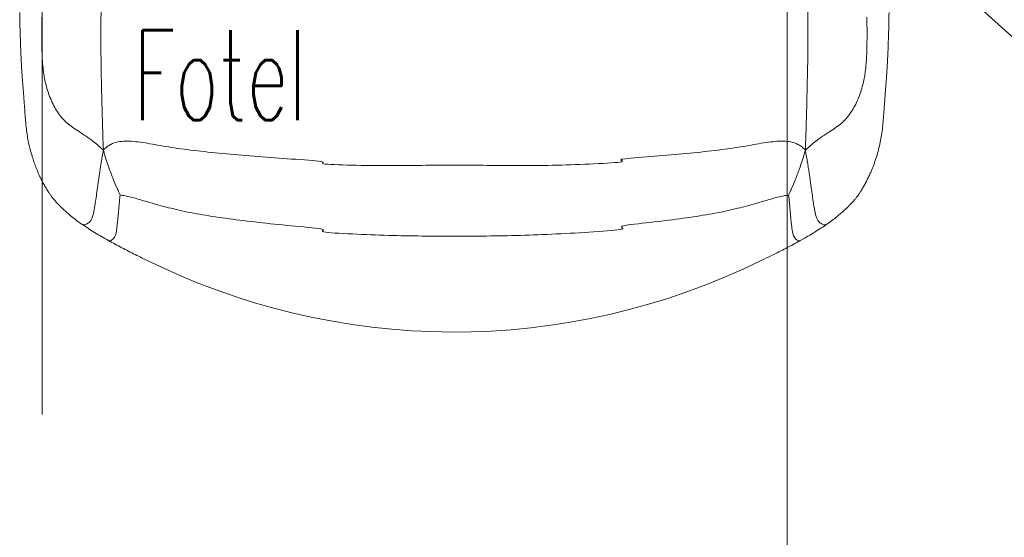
# Model space of a CAD drawing. Header units: millimetres. Extents: x -2074 to 12588, y -3630 to 101167.
# Tile 46 of 256: x 2688 to 2754, y -1567 to -1533. Entities that reach past the tile are written whole.
import ezdxf

# ---------------------------------------------------------------- set-up
doc = ezdxf.new("R2010")
doc.units = ezdxf.units.MM
doc.linetypes.add('ACAD_ISO10W100', pattern=[18, 12, -3, 0, -3])
doc.linetypes.add('DASHED', pattern=[19.05, 12.7, -6.35])
for name, color, linetype, lineweight in [('SelinAr_BUD_osie', 8, 'ACAD_ISO10W100', 18), ('SelinAr_BUD_posadzka', 7, 'Continuous', 20), ('SelinAr_WYP_instalacje elektryczne', 8, 'Continuous', 18), ('SelinAr_WYP_meble', 8, 'Continuous', 18)]:
    doc.layers.add(name, color=color, linetype=linetype, lineweight=lineweight)
doc.styles.add('JACEK_07', font='SIMPLEX.SHX', dxfattribs={"width": 0.7})

# ---------------------------------------------------------------- blocks, each defined once
blk = doc.blocks.new('*U390')
at = {"ltscale": 4}
blk.add_line((0, 50), (0, -1730), dxfattribs=at)
blk = doc.blocks.new('*U458')
at = {"linetype": 'Continuous', "lineweight": 15}
blk.add_arc((-0.008, -14.614), 46.386, 243.28113, 296.24313, dxfattribs=at)
for points, knots in [([(-22.268, -19.19), (-22.347, -19.75), (-22.511, -20.902), (-22.664, -22.269), (-22.765, -23.515), (-22.854, -24.882), (-22.949, -26.361), (-23.067, -27.945), (-23.196, -29.606), (-23.321, -31.313), (-23.42, -33.028), (-23.472, -34.708), (-23.503, -36.346), (-23.54, -37.931), (-23.572, -39.475), (-23.591, -40.991), (-23.579, -42.898), (-23.531, -45.165), (-23.483, -46.914), (-23.451, -47.959), (-23.43, -48.517), (-23.416, -48.869)], [0, 0, 0, 0, 1, 2, 3, 4, 5, 6, 7, 8, 9, 10, 11, 12, 13, 14, 15, 16, 16.5, 16.75, 17, 17, 17, 17]), ([(22.268, -19.19), (22.347, -19.75), (22.511, -20.902), (22.664, -22.269), (22.765, -23.515), (22.854, -24.882), (22.949, -26.361), (23.067, -27.945), (23.196, -29.606), (23.321, -31.313), (23.42, -33.028), (23.472, -34.708), (23.503, -36.346), (23.54, -37.931), (23.572, -39.475), (23.591, -40.991), (23.579, -42.898), (23.531, -45.165), (23.483, -46.914), (23.451, -47.959), (23.43, -48.517), (23.416, -48.869)], [0, 0, 0, 0, 1, 2, 3, 4, 5, 6, 7, 8, 9, 10, 11, 12, 13, 14, 15, 16, 16.5, 16.75, 17, 17, 17, 17]), ([(-29, -39.702), (-28.995, -39.966), (-28.986, -40.455), (-28.968, -41.136), (-28.949, -41.717), (-28.931, -42.211), (-28.913, -42.633), (-28.893, -43.03), (-28.873, -43.394), (-28.853, -43.714), (-28.836, -43.952), (-28.822, -44.143), (-28.808, -44.321), (-28.793, -44.508), (-28.767, -44.835), (-28.727, -45.31), (-28.685, -45.881), (-28.647, -46.428), (-28.609, -46.953), (-28.559, -47.47), (-28.49, -47.941), (-28.409, -48.362), (-28.323, -48.732), (-28.24, -49.047), (-28.153, -49.343), (-28.054, -49.651), (-27.93, -49.996), (-27.779, -50.366), (-27.61, -50.725), (-27.44, -51.052), (-27.303, -51.3), (-27.193, -51.487), (-27.104, -51.633), (-27.005, -51.783), (-26.892, -51.941), (-26.773, -52.095), (-26.646, -52.246), (-26.508, -52.4), (-26.34, -52.576), (-26.137, -52.773), (-25.9, -52.992), (-25.619, -53.234), (-25.278, -53.507), (-24.998, -53.707), (-24.851, -53.812)], [0, 0, 0, 0, 0.0312885, 0.0580264, 0.0809339, 0.1006032, 0.1175231, 0.1320687, 0.1493557, 0.1627385, 0.172443, 0.1797448, 0.1875154, 0.1958769, 0.2048284, 0.2322145, 0.2633332, 0.289519, 0.3182081, 0.3507099, 0.3848495, 0.4191104, 0.4515483, 0.4805616, 0.5048615, 0.5346048, 0.5700145, 0.6102406, 0.6529452, 0.6907088, 0.7227115, 0.7394767, 0.755999, 0.7730827, 0.7907976, 0.8099502, 0.8248672, 0.8424098, 0.862523, 0.8851028, 0.9099797, 0.937085, 0.9668185, 1, 1, 1, 1]), ([(-23.416, -48.869), (-23.525, -48.77), (-23.677, -48.635), (-23.927, -48.425), (-24.286, -48.142), (-24.69, -47.857), (-25.162, -47.558), (-25.585, -47.281), (-25.924, -47.004), (-26.211, -46.699), (-26.481, -46.338), (-26.725, -45.925), (-26.939, -45.462), (-27.116, -44.983), (-27.25, -44.521), (-27.346, -44.095), (-27.406, -43.724), (-27.445, -43.382), (-27.476, -43.044), (-27.5, -42.693), (-27.516, -42.311), (-27.526, -41.879), (-27.532, -41.376), (-27.532, -40.77), (-27.527, -40.277), (-27.523, -40)], [0, 0, 0, 0, 0.25, 0.5, 1, 2, 3, 4, 5, 6, 7, 8, 9, 10, 11, 12, 13, 14, 15, 16, 17, 18, 19, 20, 21, 21, 21, 21]), ([(27.523, -40), (27.527, -40.277), (27.532, -40.77), (27.532, -41.376), (27.527, -41.879), (27.516, -42.311), (27.5, -42.693), (27.476, -43.044), (27.445, -43.382), (27.406, -43.724), (27.346, -44.095), (27.25, -44.521), (27.116, -44.983), (26.939, -45.462), (26.725, -45.925), (26.481, -46.338), (26.211, -46.699), (25.924, -47.004), (25.585, -47.281), (25.162, -47.558), (24.69, -47.857), (24.286, -48.142), (23.927, -48.425), (23.677, -48.635), (23.525, -48.77), (23.416, -48.869)], [0, 0, 0, 0, 1, 2, 3, 4, 5, 6, 7, 8, 9, 10, 11, 12, 13, 14, 15, 16, 17, 18, 19, 20, 20.5, 20.75, 21, 21, 21, 21]), ([(24.851, -53.812), (24.993, -53.71), (25.262, -53.519), (25.586, -53.261), (25.848, -53.038), (26.062, -52.844), (26.237, -52.676), (26.381, -52.532), (26.501, -52.406), (26.623, -52.273), (26.742, -52.134), (26.858, -51.986), (26.968, -51.837), (27.081, -51.669), (27.208, -51.465), (27.346, -51.223), (27.49, -50.959), (27.628, -50.687), (27.748, -50.429), (27.851, -50.191), (27.939, -49.967), (28.022, -49.74), (28.122, -49.446), (28.236, -49.07), (28.356, -48.605), (28.459, -48.119), (28.539, -47.631), (28.595, -47.123), (28.636, -46.587), (28.676, -46.022), (28.72, -45.407), (28.763, -44.881), (28.798, -44.45), (28.825, -44.101), (28.856, -43.67), (28.883, -43.219), (28.907, -42.758), (28.928, -42.296), (28.948, -41.767), (28.967, -41.161), (28.986, -40.464), (28.995, -39.967), (29, -39.702)], [0, 0, 0, 0, 0.032059, 0.060161, 0.085054, 0.10708, 0.126226, 0.142346, 0.156428, 0.169516, 0.188022, 0.203974, 0.219152, 0.238072, 0.261659, 0.290109, 0.32277, 0.354053, 0.382911, 0.408527, 0.431123, 0.453671, 0.478255, 0.518461, 0.560347, 0.601066, 0.637845, 0.670763, 0.701924, 0.733106, 0.76373, 0.79383, 0.806007, 0.82116, 0.839438, 0.861055, 0.877606, 0.896194, 0.917209, 0.941134, 0.968519, 1, 1, 1, 1]), ([(23.416, -48.869), (23.316, -48.761), (23.154, -48.623), (22.845, -48.437), (22.294, -48.258), (21.422, -48.263), (20.184, -48.462), (18.71, -48.733), (16.953, -48.954), (14.977, -49.144), (12.843, -49.318), (10.587, -49.486), (11.742, -49.655), (9.32, -49.797), (6.831, -49.885), (4.402, -49.916), (2.155, -49.888), (0, -49.86), (-2.155, -49.888), (-4.402, -49.916), (-6.831, -49.885), (-9.32, -49.797), (-8.242, -49.655), (-10.587, -49.486), (-12.843, -49.318), (-14.977, -49.144), (-16.953, -48.954), (-18.71, -48.733), (-20.184, -48.462), (-21.422, -48.263), (-22.294, -48.258), (-22.845, -48.437), (-23.154, -48.623), (-23.316, -48.761), (-23.416, -48.869)], [0, 0, 0, 0, 0.25, 0.5, 1, 2, 3, 4, 5, 6, 7, 8, 9, 10, 11, 12, 13, 14, 15, 16, 17, 18, 19, 20, 21, 22, 23, 24, 25, 26, 27, 27.5, 27.75, 28, 28, 28, 28]), ([(-23.416, -48.869), (-23.443, -49.02), (-23.492, -49.292), (-23.558, -49.679), (-23.612, -50.022), (-23.662, -50.342), (-23.707, -50.645), (-23.748, -50.933), (-23.802, -51.313), (-23.865, -51.764), (-23.935, -52.257), (-23.996, -52.659), (-24.053, -52.971), (-24.107, -53.206), (-24.164, -53.395), (-24.237, -53.55), (-24.366, -53.702), (-24.51, -53.806), (-24.656, -53.854), (-24.749, -53.856), (-24.814, -53.838), (-24.842, -53.816), (-24.849, -53.81)], [0, 0, 0, 0, 0.084064, 0.152511, 0.214996, 0.273639, 0.329142, 0.38173, 0.431613, 0.537585, 0.627837, 0.70094, 0.757171, 0.79933, 0.830501, 0.863667, 0.890173, 0.938156, 0.959037, 0.977422, 0.994263, 1, 1, 1, 1]), ([(-23.416, -48.869), (-23.34, -49.144), (-23.221, -49.535), (-23.004, -50.176), (-22.754, -50.831), (-22.528, -51.363), (-22.376, -51.703), (-22.318, -51.832), (-22.302, -51.867)], [0, 0, 0, 0, 0.25, 0.5, 1, 1.5, 1.75, 2, 2, 2, 2]), ([(23.416, -48.869), (23.34, -49.144), (23.221, -49.535), (23.004, -50.176), (22.754, -50.831), (22.528, -51.363), (22.376, -51.703), (22.318, -51.832), (22.302, -51.867)], [0, 0, 0, 0, 0.25, 0.5, 1, 1.5, 1.75, 2, 2, 2, 2]), ([(24.849, -53.81), (24.842, -53.816), (24.814, -53.838), (24.749, -53.856), (24.656, -53.854), (24.51, -53.806), (24.366, -53.702), (24.237, -53.55), (24.164, -53.395), (24.107, -53.206), (24.053, -52.971), (23.996, -52.659), (23.935, -52.257), (23.865, -51.764), (23.802, -51.313), (23.748, -50.933), (23.707, -50.645), (23.662, -50.342), (23.612, -50.022), (23.558, -49.679), (23.492, -49.292), (23.443, -49.02), (23.416, -48.869)], [0, 0, 0, 0, 0.005737, 0.022578, 0.040963, 0.061844, 0.109827, 0.136333, 0.169499, 0.20067, 0.242829, 0.29906, 0.372163, 0.462415, 0.568387, 0.61827, 0.670858, 0.726361, 0.785004, 0.847489, 0.915936, 1, 1, 1, 1]), ([(-22.302, -51.867), (-22.309, -51.933), (-22.327, -52.094), (-22.353, -52.36), (-22.381, -52.668), (-22.409, -52.989), (-22.437, -53.303), (-22.469, -53.639), (-22.502, -53.963), (-22.543, -54.254), (-22.587, -54.464), (-22.641, -54.618), (-22.712, -54.728), (-22.798, -54.824), (-22.899, -54.897), (-23.002, -54.935), (-23.053, -54.914), (-23.074, -54.906)], [0, 0, 0, 0, 0.057297, 0.138471, 0.229011, 0.322548, 0.414079, 0.499458, 0.611586, 0.692808, 0.749817, 0.79536, 0.832409, 0.868785, 0.921327, 0.96795, 1, 1, 1, 1]), ([(-22.302, -51.867), (-22.282, -51.868), (-22.208, -51.876), (-22.01, -51.905), (-21.572, -51.998), (-20.767, -52.234), (-19.592, -52.579), (-18.21, -52.928), (-16.621, -53.225), (-14.825, -53.485), (-12.826, -53.725), (-10.636, -53.946), (-8.266, -54.15), (-9.293, -54.329), (-6.792, -54.472), (-4.371, -54.567), (-2.139, -54.604), (0, -54.608), (2.139, -54.604), (4.371, -54.567), (6.792, -54.472), (9.293, -54.329), (11.766, -54.15), (10.636, -53.946), (12.826, -53.725), (14.826, -53.485), (16.621, -53.225), (18.21, -52.928), (19.592, -52.579), (20.767, -52.234), (21.572, -51.998), (22.01, -51.905), (22.208, -51.876), (22.282, -51.868), (22.302, -51.867)], [0, 0, 0, 0, 0.25, 0.5, 1, 2, 3, 4, 5, 6, 7, 8, 9, 10, 11, 12, 13, 14, 15, 16, 17, 18, 19, 20, 21, 22, 23, 24, 25, 26, 27, 27.5, 27.75, 28, 28, 28, 28]), ([(22.302, -51.867), (22.308, -51.924), (22.323, -52.062), (22.346, -52.292), (22.371, -52.562), (22.397, -52.846), (22.422, -53.131), (22.451, -53.451), (22.482, -53.776), (22.518, -54.084), (22.554, -54.308), (22.59, -54.466), (22.635, -54.603), (22.709, -54.73), (22.811, -54.835), (22.913, -54.903), (23.005, -54.934), (23.053, -54.914), (23.074, -54.906)], [0, 0, 0, 0, 0.049263, 0.119341, 0.198186, 0.280939, 0.363686, 0.443378, 0.555491, 0.643477, 0.708488, 0.749756, 0.781714, 0.832264, 0.88058, 0.92671, 0.967832, 1, 1, 1, 1]), ([(-24.851, -53.812), (-24.718, -53.903), (-24.453, -54.083), (-24.014, -54.36), (-23.558, -54.634), (-23.234, -54.818), (-23.074, -54.908)], [0, 0, 0, 0, 0.258925, 0.513069, 0.76057, 1, 1, 1, 1]), ([(23.075, -54.908), (23.25, -54.808), (23.594, -54.613), (24.06, -54.331), (24.481, -54.064), (24.729, -53.895), (24.85, -53.812)], [0, 0, 0, 0, 0.263779, 0.518279, 0.763727, 1, 1, 1, 1]), ([(-23.074, -54.908), (-22.785, -55.065), (-22.215, -55.376), (-21.46, -55.757), (-21.006, -55.978), (-20.863, -56.047)], [0, 0, 0, 0, 0.02065371, 0.0407115, 0.0498569, 0.0498569, 0.0498569, 0.0498569]), ([(20.503, -56.219), (20.722, -56.116), (21.277, -55.848), (22.153, -55.409), (22.765, -55.076), (23.074, -54.908)], [0.94245954, 0.94245954, 0.94245954, 0.94245954, 0.95629135, 0.97793269, 1, 1, 1, 1])]:
    blk.add_open_spline(points, degree=3, knots=knots, dxfattribs=at)
at = {"insert": (-21.416, -46.869), "char_height": 6, "width": 45, "attachment_point": 7, "style": 'JACEK_07'}
blk.add_mtext('{\\W0.6;Fotel}', dxfattribs=at)
blk = doc.blocks.new('*U459')
for points in [[(0, 0), (60, 0), (60, -35), (0, -35)], [(42.6, -33), (52.6, -33), (52.6, -35), (42.6, -35)], [(33.598, -58.51), (7.4, -35), (8.736, -33.511), (34.933, -57.022)]]:
    blk.add_lwpolyline(points, close=True)
at = {"color": 253, "linetype": 'DASHED', "ltscale": 0.2}
for points in [[(2, 0), (2, -35)], [(58, 0), (58, -35)]]:
    blk.add_lwpolyline(points, dxfattribs=at)
for points in [[(7.4, -3), (52.6, -3), (52.6, -35), (7.4, -35), (7.4, -3)], [(42.6, -33), (7.4, -33)]]:
    blk.add_lwpolyline(points)
blk.add_lwpolyline([(44.6, -35), (44.6, -35.25, 0.1), (50.6, -35.25), (50.6, -35)], format="xyb")
blk.add_arc((7.4, -35), 35.2, 298.18788, 3.2572, dxfattribs=at)
at = {"char_height": 4, "width": 40.43399, "style": 'JACEK_07'}
for s, insert, attachment_point in [('{\\W0.6;Szafka na mikrofalę - wisząca}', (4, -2), 1), ('{\\W0.6;Kuchenka mikrofalowa}', (50.6, -31), 9)]:
    blk.add_mtext(s, dxfattribs=dict(at, insert=insert, attachment_point=attachment_point))
blk = doc.blocks.new('ewerwerwerwe')
at = {"layer": 'SelinAr_BUD_osie'}
blk.add_blockref('*U390', (2689.657, 2159.741), dxfattribs=at)
at = {"layer": 'SelinAr_WYP_instalacje elektryczne'}
blk.add_blockref('*U459', (2737.157, 1509.741), dxfattribs=at)
at = {"layer": 'SelinAr_WYP_meble'}
blk.add_blockref('*U458', (2717.157, 1507.241), dxfattribs=at)

msp = doc.modelspace()

# ---------------------------------------------------------------- block references
msp.add_blockref('ewerwerwerwe', (0, -3000))

# ---------------------------------------------------------------- next in the draw order: linework, layer by layer
at = {"layer": 'SelinAr_BUD_posadzka'}
msp.add_lwpolyline([(2739.354, -1642.759), (2739.354, -1490.259)], dxfattribs=at)

doc.saveas('drawing.dxf')
